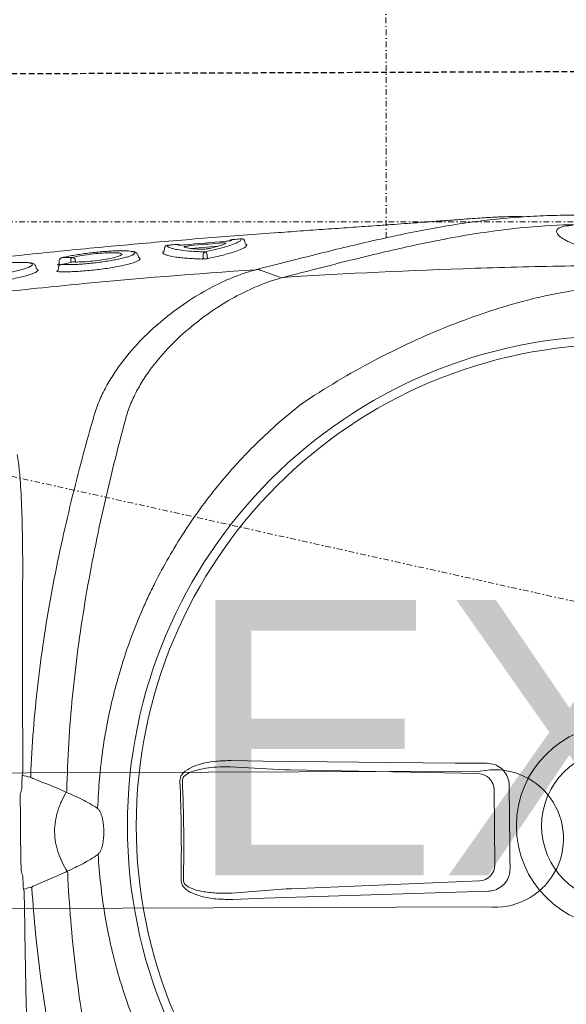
# Model space of a CAD drawing. Header units: millimetres. Extents: x 69858 to 162505, y 5570 to 25972.
# Tile 5 of 53: x 72056 to 72175, y 11507 to 11722. Entities that reach past the tile are written whole.
import ezdxf

# ---------------------------------------------------------------- set-up
doc = ezdxf.new("R2010")
doc.units = ezdxf.units.MM
doc.header["$LTSCALE"] = 2.5
doc.linetypes.add('11aa1PB-bd$0$11aa1PB-af$0$TRATTEGGIATA', pattern=[0.75, 0.5, -0.25])
doc.linetypes.add('DASHDOT2', pattern=[0.5, 0.25, -0.125, 0, -0.125])
for name, color, linetype, lineweight in [('A - TEXT', 7, 'Continuous', 13), ('CKD Equipments', 252, 'Continuous', 0), ('EQUIPMENT', 210, 'Continuous', 0), ('K Equipment', 30, 'Continuous', 9)]:
    doc.layers.add(name, color=color, linetype=linetype, lineweight=lineweight)
doc.layers.add('Arch', color=7, linetype='Continuous')
doc.layers.add('FAINTEQUIP', color=253, linetype='Continuous')
doc.styles.add('style1', font='arial.ttf', dxfattribs={"height": 150})

# ---------------------------------------------------------------- blocks, each defined once
blk = doc.blocks.new('G$C62143A14')
at = {"color": 8, "linetype": 'Continuous', "lineweight": 0}
for p, q in [((294.69, 352.82), (294.55, 352.56)), ((294.69, 352.82), (295.04, 352.87)), ((295.02, 347.96), (294.44, 348.02)), ((295.57, 347.57), (295.56, 347.78)), ((295.62, 347.42), (295.63, 347.34)), ((296.51, 347.79), (295.72, 347.85)), ((297.11, 347.26), (297.12, 347.17)), ((297.14, 330.54), (297.51, 330.6)), ((299.19, 324.84), (298.65, 324.89)), ((299.65, 313.02), (299.11, 319.03)), ((159.41, 298.28), (158.51, 310.14)), ((186.05, 310.43), (185.4, 298.56)), ((300.25, 307.25), (300.6, 307.28)), ((299.93, 306.87), (299.54, 307.1)), ((161.16, 256.1), (159.47, 297.14)), ((185.36, 297.41), (184.56, 256.36)), ((181.11, 252.93), (164.68, 252.75))]:
    blk.add_line(p, q, dxfattribs=at)
at = {"color": 8, "linetype": 'Continuous', "lineweight": 0, "flags": 128}
for points in [[(297.14, 316.41), (297.53, 316.42), (297.75, 316.42)], [(297.76, 315.55), (297.54, 315.55), (297.25, 315.55)], [(158.93, 254.16), (158.73, 261.15), (158.52, 268.13), (158.3, 275.11), (158.08, 282.09), (157.85, 289.07), (157.62, 296.03), (157.38, 303), (157.14, 309.95)], [(187.42, 310.28), (187.32, 303.32), (187.24, 296.35), (187.15, 289.38), (187.08, 282.4), (187.01, 275.42), (186.94, 268.44), (186.88, 261.45), (186.82, 254.46)], [(294.35, 303.89), (293.65, 301.9), (292.93, 299.88)], [(294.36, 303.9), (294.36, 303.9), (294.36, 303.9)], [(182.02, 249.63), (179.75, 249.61), (177.48, 249.59), (175.2, 249.56), (172.93, 249.54), (170.66, 249.51), (168.39, 249.49), (166.11, 249.46), (163.84, 249.43)]]:
    blk.add_lwpolyline(points, dxfattribs=at)
at = {"color": 8, "linetype": 'Continuous', "lineweight": 0}
for radius in [106.93, 105, 22.05, 16.56]:
    blk.add_circle((173.18, 226), radius, dxfattribs=at)
for centre, radius, start, end in [((155.01, 366.47), 11.7, 289.4003, 291.6643), ((188.33, 366.83), 11.7, 249.5682, 251.8322), ((165.6, 356.38), 6.29, 203.4577, 206.904), ((177.96, 356.51), 6.29, 334.3284, 337.7748), ((294.94, 347.26), 0.7, 12.661, 83.5815), ((157.41, 358.16), 13.42, 294.4256, 295.9261), ((157.61, 342.91), 6.49, 29.2266, 32.2639), ((186.11, 358.47), 13.42, 245.3063, 246.8069), ((296.43, 347.09), 0.7, 13.9483, 83.5267), ((296.58, 344.61), 0.647, 25.9821, 94.7257), ((296.48, 344.98), 0.693, 275.2747, 353.0745), ((298.68, 325.23), 0.348, 185.1947, 265.5072), ((299.12, 324.15), 0.697, 5.1574, 85.494), ((168.31, 679.42), 358.79, 268.8832, 272.3492), ((168.31, 679.3), 358.14, 268.8832, 272.3493), ((299.33, 321.9), 0.695, 318.7848, 5.7695), ((297.12, 316.75), 0.335, 206.4693, 272.844), ((297.78, 315.75), 0.67, 26.2861, 92.8593), ((297.71, 316.25), 0.701, 273.6779, 342.8405), ((297.27, 315.2), 0.351, 93.7086, 162.6713), ((300.37, 310.04), 0.693, 4.1684, 50.6673), ((300.28, 306.9), 0.349, 95.7954, 184.7427), ((300.53, 307.98), 0.698, 275.8053, 4.7892), ((164.68, 256.28), 3.53, 182.7979, 269.9804), ((181.03, 256.45), 3.53, 271.252, 358.4345)]:
    blk.add_arc(centre, radius, start, end, dxfattribs=at)
for centre, major_axis, ratio, start_param, end_param in [((171.84, 350.64), (37.1, 0.4), 0.145844, 1.830411, 1.913269), ((171.84, 350.64), (37.1, 0.4), 0.145844, 1.228323, 1.311182), ((185.66, 296.81), (-0.02, -3.5), 0.086139, 4.190109, 4.539174), ((159.19, 296.52), (0.09, -3.5), 0.086139, 1.744011, 2.093077)]:
    blk.add_ellipse(centre, major_axis=major_axis, ratio=ratio, start_param=start_param, end_param=end_param, dxfattribs=at)
for points, knots in [([(306.03, 246.53), (306.05, 246.74), (306.1, 247.44), (306.09, 249.1), (306.02, 251.41), (305.91, 253.61), (305.79, 255.51), (305.64, 257.64), (305.45, 260.19), (305.22, 263.27), (304.97, 266.57), (304.74, 269.7), (304.53, 272.52), (304.32, 275.47), (304.06, 279.2), (303.74, 283.72), (303.37, 289.07), (302.98, 294.49), (302.53, 300.72), (302.02, 307.68), (301.42, 315.36), (300.79, 323.06), (300.12, 330.75), (299.43, 338.41), (298.7, 346.04), (297.93, 353.61), (297.11, 361.08), (296.25, 368.42), (295.34, 375.55), (294.6, 380.92), (294.16, 383.8), (294.06, 384.46)], [0, 0, 0, 0, 0.00345, 0.046619, 0.089766, 0.112425, 0.13508, 0.158154, 0.181221, 0.209069, 0.237397, 0.25624, 0.275086, 0.294404, 0.313726, 0.346115, 0.37852, 0.411676, 0.44484, 0.491581, 0.538367, 0.585123, 0.633242, 0.681401, 0.729516, 0.779903, 0.830337, 0.880732, 0.93264, 0.98459, 1, 1, 1, 1]), ([(286.94, 383.13), (287.76, 376.65), (288.53, 370.15), (289.98, 357.15), (290.66, 350.64), (292.54, 331.08), (293.61, 318), (294.49, 304.89)], [0, 0, 0, 0, 0.25, 0.25, 0.5, 0.5, 1, 1, 1, 1]), ([(294.16, 352.6), (294.11, 352.65), (293.98, 352.78), (293.73, 353.31), (293.42, 354.15), (293.09, 355.26), (292.77, 356.58), (292.44, 358.09), (292.14, 359.73), (291.87, 361.47), (291.63, 363.23), (291.44, 364.97), (291.29, 366.64), (291.2, 368.2), (291.16, 369.59), (291.18, 370.78), (291.24, 371.74), (291.35, 372.47), (291.46, 372.73), (291.52, 372.86)], [0, 0, 0, 0, 0.033748, 0.0943765, 0.1550059, 0.2164046, 0.2778011, 0.3394988, 0.401186, 0.4625018, 0.5238027, 0.5842501, 0.6446877, 0.7043114, 0.7639324, 0.8229043, 0.8818778, 0.9409376, 1, 1, 1, 1]), ([(292.91, 371.44), (292.88, 371.3), (292.81, 370.96), (292.76, 370.16), (292.74, 369.11), (292.77, 367.89), (292.85, 366.53), (292.97, 365.07), (293.13, 363.56), (293.33, 362.02), (293.56, 360.51), (293.82, 359.04), (294.1, 357.68), (294.39, 356.46), (294.69, 355.42), (294.95, 354.63), (295.11, 354.31), (295.18, 354.18)], [0, 0, 0, 0, 0.051259, 0.120283, 0.188472, 0.25666, 0.324296, 0.39193, 0.459615, 0.527293, 0.595995, 0.664696, 0.734631, 0.804571, 0.875351, 0.946131, 1, 1, 1, 1]), ([(295.97, 354.29), (295.98, 354.35), (296.04, 354.57), (296.08, 355.21), (296.1, 356.17), (296.07, 357.34), (296, 358.65), (295.88, 360.07), (295.73, 361.57), (295.54, 363.11), (295.32, 364.64), (295.08, 366.13), (294.82, 367.54), (294.55, 368.81), (294.27, 369.93), (294, 370.83), (293.81, 371.37), (293.71, 371.53), (293.7, 371.55)], [0, 0, 0, 0, 0.024652, 0.093115, 0.161575, 0.22959, 0.297606, 0.365358, 0.433111, 0.501455, 0.569803, 0.639058, 0.708314, 0.778292, 0.84826, 0.918899, 0.989527, 1, 1, 1, 1]), ([(254.16, 356.97), (253.59, 356.87), (253.02, 356.78), (251.88, 356.63), (251.31, 356.57), (249.59, 356.4), (248.44, 356.3), (245, 356.08), (242.7, 355.98), (238.08, 355.85), (235.77, 355.81), (231.14, 355.77), (228.82, 355.77), (226.5, 355.78)], [0, 0, 0, 0, 0.0625, 0.0625, 0.125, 0.125, 0.25, 0.25, 0.5, 0.5, 0.75, 0.75, 1, 1, 1, 1]), ([(158.9, 355.44), (151.92, 355.34), (144.94, 355.22), (131.01, 354.94), (124.06, 354.78), (117.12, 354.6)], [0, 0, 0, 0, 0.5, 0.5, 1, 1, 1, 1]), ([(180.14, 356.29), (178.75, 356.29), (177.36, 356.29), (174.57, 356.28), (171.78, 356.26), (168.99, 356.22), (166.21, 356.17), (164.81, 356.14), (163.42, 356.11)], [0, 0, 0, 0, 0.25, 0.25, 0.5, 0.75, 0.75, 1, 1, 1, 1]), ([(226.5, 355.78), (219.55, 355.81), (212.59, 355.82), (198.65, 355.8), (191.67, 355.77), (184.68, 355.72)], [0, 0, 0, 0, 0.5, 0.5, 1, 1, 1, 1]), ([(82.05, 338.49), (88.31, 340.43), (94.62, 342.26), (104.17, 344.77), (107.37, 345.57), (113.78, 347.08), (117, 347.79), (126.68, 349.77), (133.19, 350.9), (143.02, 352.25), (146.31, 352.64), (152.9, 353.29), (156.2, 353.56), (159.5, 353.76)], [0, 0, 0, 0, 0.25, 0.25, 0.375, 0.375, 0.5, 0.5, 0.75, 0.75, 0.875, 0.875, 1, 1, 1, 1]), ([(159.99, 353.53), (160.13, 353.19), (160.28, 352.84), (160.43, 352.5), (160.72, 351.82), (161.01, 351.14), (161.3, 350.47), (161.59, 349.79), (161.88, 349.11), (162.18, 348.43), (162.47, 347.76), (162.76, 347.08), (163.05, 346.4)], [0.0002616, 0.0002616, 0.0002616, 0.0002616, 0.00188464, 0.00188464, 0.00188464, 0.00508207, 0.00508207, 0.00508207, 0.00827951, 0.00827951, 0.00827951, 0.01147698, 0.01147698, 0.01147698, 0.01147698]), ([(180.5, 346.27), (181.01, 347.27), (181.28, 347.96), (181.56, 348.64), (181.83, 349.32), (182.11, 350.01), (182.38, 350.69), (182.66, 351.38), (182.94, 352.06), (183.21, 352.74), (183.35, 353.09), (183.49, 353.44), (183.64, 353.79)], [0, 0, 0, 0, 0.00319655, 0.00319655, 0.00319655, 0.00639307, 0.00639307, 0.00639307, 0.00958958, 0.00958958, 0.00958958, 0.01121538, 0.01121538, 0.01121538, 0.01121538]), ([(184.11, 354.02), (187.42, 353.89), (190.73, 353.7), (197.33, 353.19), (200.62, 352.87), (210.48, 351.74), (217.01, 350.75), (226.74, 348.97), (229.97, 348.33), (236.41, 346.95), (239.63, 346.22), (249.23, 343.92), (255.57, 342.23), (261.88, 340.42)], [0, 0, 0, 0, 0.125, 0.125, 0.25, 0.25, 0.5, 0.5, 0.625, 0.625, 0.75, 0.75, 1, 1, 1, 1]), ([(294.55, 352.56), (294.53, 352.53), (294.46, 352.38), (294.33, 352.4), (294.2, 352.56), (294.16, 352.6)], [0, 0, 0, 0, 0.164294, 0.743142, 1, 1, 1, 1]), ([(295.04, 352.87), (295.18, 352.9), (295.45, 352.96), (295.69, 353.24), (295.84, 353.54), (295.93, 353.79), (295.96, 354.01), (295.98, 354.35)], [0, 0, 0, 0, 0.189682, 0.383118, 0.601033, 0.910563, 1, 1, 1, 1]), ([(295.18, 354.18), (295.2, 354.13), (295.31, 353.88), (295.51, 353.64), (295.73, 353.61), (295.89, 353.86), (295.95, 354.17), (295.97, 354.29)], [0, 0, 0, 0, 0.05833, 0.302284, 0.613601, 0.849253, 1, 1, 1, 1]), ([(180.5, 346.27), (179.86, 346.65), (179.19, 347.01), (178.15, 347.48), (177.8, 347.62), (177.09, 347.9), (176.73, 348.02), (174.91, 348.58), (173.41, 348.82), (171.09, 348.8), (170.32, 348.73), (169.18, 348.53), (168.8, 348.44), (168.06, 348.25), (167.7, 348.14), (165.9, 347.54), (164.56, 346.88), (163.28, 346.09)], [0, 0, 0, 0, 0.125, 0.125, 0.1875, 0.1875, 0.25, 0.25, 0.5, 0.5, 0.625, 0.625, 0.6875, 0.6875, 0.75, 0.75, 1, 1, 1, 1]), ([(296.72, 330.21), (296.64, 330.29), (296.48, 330.46), (296.21, 331.05), (295.92, 331.89), (295.62, 332.98), (295.33, 334.28), (295.04, 335.76), (294.78, 337.37), (294.55, 339.07), (294.35, 340.79), (294.2, 342.5), (294.09, 344.13), (294.03, 345.63), (294.02, 346.99), (294.05, 347.73), (294.07, 348.1)], [0, 0, 0, 0, 0.071618, 0.142753, 0.213878, 0.286427, 0.35898, 0.431664, 0.504338, 0.576108, 0.647879, 0.719404, 0.790924, 0.860781, 0.930635, 1, 1, 1, 1]), ([(294.07, 348.1), (294.07, 348.14), (294.08, 348.25), (294.11, 348.34), (294.16, 348.32), (294.21, 348.25), (294.23, 348.16), (294.23, 348.15)], [0, 0, 0, 0, 0.154961, 0.423114, 0.700286, 0.983621, 1, 1, 1, 1]), ([(294.44, 348.03), (294.42, 348.03), (294.36, 348.03), (294.29, 348.08), (294.24, 348.12), (294.22, 348.15), (294.22, 348.15), (294.22, 348.15)], [0, 0, 0, 0, 0.182746, 0.439819, 0.656767, 0.84565, 1, 1, 1, 1]), ([(295.56, 347.78), (295.56, 347.89), (295.56, 347.98), (295.58, 348.11), (295.59, 348.15), (295.61, 348.17), (295.62, 348.16), (295.64, 348.15), (295.65, 348.13), (295.67, 348.09), (295.68, 348.06), (295.7, 347.99), (295.71, 347.95), (295.72, 347.85)], [0, 0, 0, 0, 0.25, 0.25, 0.5, 0.5, 0.625, 0.625, 0.75, 0.75, 0.875, 0.875, 1, 1, 1, 1]), ([(162.9, 345.95), (156.01, 345.65), (149.15, 345.08), (138.9, 343.85), (135.48, 343.38), (128.69, 342.33), (125.3, 341.74), (115.17, 339.84), (108.47, 338.36), (98.51, 335.9), (95.2, 335.04), (88.61, 333.25), (85.33, 332.31), (82.06, 331.35)], [0, 0, 0, 0, 0.25, 0.25, 0.375, 0.375, 0.5, 0.5, 0.75, 0.75, 0.875, 0.875, 1, 1, 1, 1]), ([(163.28, 346.09), (163.79, 344.92), (164.33, 343.78), (165.22, 342.1), (165.53, 341.55), (166.18, 340.47), (166.53, 339.93), (166.9, 339.41)], [0, 0, 0, 0, 0.5, 0.5, 0.75, 0.75, 1, 1, 1, 1]), ([(177.03, 339.52), (177.39, 340.05), (177.72, 340.59), (178.35, 341.69), (178.65, 342.25), (179.5, 343.94), (180.02, 345.1), (180.5, 346.27)], [0, 0, 0, 0, 0.25, 0.25, 0.5, 0.5, 1, 1, 1, 1]), ([(262.02, 333.28), (258.73, 334.18), (255.43, 335.04), (248.8, 336.69), (245.48, 337.48), (235.46, 339.73), (228.74, 341.06), (218.57, 342.75), (215.17, 343.26), (208.35, 344.16), (204.93, 344.56), (194.65, 345.57), (187.78, 345.99), (180.88, 346.15)], [0, 0, 0, 0, 0.125, 0.125, 0.25, 0.25, 0.5, 0.5, 0.625, 0.625, 0.75, 0.75, 1, 1, 1, 1]), ([(295.63, 347.34), (295.62, 347.01), (295.59, 346.34), (295.6, 345.13), (295.65, 343.78), (295.75, 342.35), (295.88, 340.86), (296.05, 339.36), (296.26, 337.87), (296.48, 336.46), (296.73, 335.15), (296.99, 333.98), (297.26, 332.99), (297.49, 332.28), (297.62, 332.01), (297.67, 331.9)], [0, 0, 0, 0, 0.077175, 0.156582, 0.233739, 0.313124, 0.390191, 0.469435, 0.547696, 0.628206, 0.706882, 0.787758, 0.867927, 0.950446, 1, 1, 1, 1]), ([(296.18, 344.87), (296.1, 345.24), (296.02, 345.6), (295.94, 345.96), (295.84, 346.42), (295.73, 346.88), (295.63, 347.34)], [0, 0, 0, 0, 0.002000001, 0.002000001, 0.002000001, 0.004555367, 0.004555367, 0.004555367, 0.004555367]), ([(298.45, 331.95), (298.46, 331.99), (298.52, 332.19), (298.57, 332.76), (298.62, 333.69), (298.62, 334.81), (298.58, 336.08), (298.5, 337.45), (298.38, 338.92), (298.23, 340.41), (298.05, 341.92), (297.84, 343.39), (297.62, 344.77), (297.38, 346.07), (297.21, 346.8), (297.12, 347.17)], [0, 0, 0, 0, 0.020975, 0.103092, 0.183625, 0.266595, 0.345335, 0.426326, 0.505338, 0.586596, 0.666706, 0.749125, 0.829586, 0.912317, 1, 1, 1, 1]), ([(297.12, 347.17), (297.13, 346.81), (297.13, 346.45), (297.14, 346.09), (297.15, 345.69), (297.16, 345.29), (297.16, 344.9)], [0, 0, 0, 0, 0.002000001, 0.002000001, 0.002000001, 0.004185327, 0.004185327, 0.004185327, 0.004185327]), ([(296.09, 345.25), (296.17, 345.25), (296.31, 345.25), (296.46, 345.26), (296.53, 345.26)], [0, 0, 0, 0, 0.492258, 1, 1, 1, 1]), ([(297.58, 334.47), (297.49, 334.68), (297.28, 335.14), (296.94, 336.58), (296.61, 338.45), (296.35, 340.55), (296.19, 342.58), (296.15, 344.02), (296.17, 344.68), (296.18, 344.87)], [0, 0, 0, 0, 0.13658, 0.298557, 0.459137, 0.618553, 0.777567, 0.932744, 1, 1, 1, 1]), ([(296.54, 344.29), (296.47, 344.29), (296.39, 344.29), (296.32, 344.28), (296.25, 344.28), (296.18, 344.28), (296.16, 344.28)], [0.0009424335, 0.0009424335, 0.0009424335, 0.0009424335, 0.0012598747, 0.0012598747, 0.0012598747, 0.0015659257, 0.0015659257, 0.0015659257, 0.0015659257]), ([(297.16, 344.9), (297.28, 344.39), (297.51, 343.38), (297.82, 341.35), (298.05, 339.26), (298.19, 337.27), (298.2, 335.69), (298.16, 334.78), (298.09, 334.62), (298.08, 334.61)], [0, 0, 0, 0, 0.171047, 0.337716, 0.501919, 0.665785, 0.826587, 0.987812, 1, 1, 1, 1]), ([(166.9, 339.41), (166.97, 339.32), (167.04, 339.24), (167.21, 339.09), (167.3, 339.02), (167.59, 338.84), (167.79, 338.74), (168.21, 338.57), (168.43, 338.5), (168.86, 338.38), (169.08, 338.33), (169.74, 338.21), (170.18, 338.15), (171.08, 338.08), (171.53, 338.07), (172.43, 338.08), (172.88, 338.1), (173.77, 338.19), (174.21, 338.25), (174.86, 338.39), (175.08, 338.45), (175.51, 338.58), (175.72, 338.65), (176.14, 338.83), (176.35, 338.93), (176.63, 339.12), (176.72, 339.19), (176.89, 339.34), (176.96, 339.43), (177.03, 339.52)], [0, 0, 0, 0, 0.03125, 0.03125, 0.0625, 0.0625, 0.125, 0.125, 0.1875, 0.1875, 0.25, 0.25, 0.375, 0.375, 0.5, 0.5, 0.625, 0.625, 0.75, 0.75, 0.8125, 0.8125, 0.875, 0.875, 0.9375, 0.9375, 0.96875, 0.96875, 1, 1, 1, 1]), ([(176.96, 339.43), (179.33, 339.32), (181.45, 339.19), (184.64, 338.91), (185.7, 338.8), (187.83, 338.55), (188.88, 338.42), (194.15, 337.67), (198.29, 336.84), (206.46, 334.76), (210.49, 333.5), (216.42, 331.29), (218.39, 330.49), (221.31, 329.22), (222.28, 328.78), (224.21, 327.87), (225.17, 327.41), (229.93, 325.02), (233.59, 322.91), (240.66, 318.33), (244.06, 315.86), (248.96, 311.86), (250.56, 310.48), (252.91, 308.34), (253.69, 307.62), (255.22, 306.14), (255.98, 305.39), (259.71, 301.59), (262.53, 298.39), (265.16, 295.03)], [0, 0, 0, 0, 0.0625, 0.0625, 0.09375, 0.09375, 0.125, 0.125, 0.25, 0.25, 0.375, 0.375, 0.4375, 0.4375, 0.46875, 0.46875, 0.5, 0.5, 0.625, 0.625, 0.75, 0.75, 0.8125, 0.8125, 0.84375, 0.84375, 0.875, 0.875, 1, 1, 1, 1]), ([(261.89, 340.42), (262.18, 340.34), (262.47, 340.26), (263.05, 340.09), (263.34, 340), (264.19, 339.71), (264.75, 339.51), (266.4, 338.85), (267.46, 338.35), (269.53, 337.27), (270.53, 336.68), (272.48, 335.43), (273.41, 334.77), (276.1, 332.73), (277.76, 331.28), (280.86, 328.24), (282.3, 326.66), (283.99, 324.62), (284.32, 324.21), (284.96, 323.38), (285.28, 322.97), (286.2, 321.73), (286.79, 320.9), (288.47, 318.4), (289.48, 316.71), (291.29, 313.34), (292.1, 311.64), (293.13, 309.09), (293.45, 308.23), (294.02, 306.53), (294.28, 305.68), (294.5, 304.84)], [0, 0, 0, 0, 0.015625, 0.015625, 0.03125, 0.03125, 0.0625, 0.0625, 0.125, 0.125, 0.1875, 0.1875, 0.25, 0.25, 0.375, 0.375, 0.5, 0.5, 0.53125, 0.53125, 0.5625, 0.5625, 0.625, 0.625, 0.75, 0.75, 0.875, 0.875, 0.9375, 0.9375, 1, 1, 1, 1]), ([(79.75, 293.03), (82.31, 296.45), (85.04, 299.7), (90.82, 305.84), (93.86, 308.74), (100.26, 314.21), (103.61, 316.77), (108.01, 319.76), (108.9, 320.35), (110.69, 321.5), (111.6, 322.06), (114.34, 323.72), (116.19, 324.76), (121.81, 327.74), (125.65, 329.52), (133.49, 332.64), (137.5, 334), (142.63, 335.43), (143.66, 335.7), (145.73, 336.21), (146.78, 336.46), (149.91, 337.15), (152, 337.55), (158.29, 338.58), (162.49, 339.04), (166.97, 339.32)], [0, 0, 0, 0, 0.125, 0.125, 0.25, 0.25, 0.375, 0.375, 0.40625, 0.40625, 0.4375, 0.4375, 0.5, 0.5, 0.625, 0.625, 0.75, 0.75, 0.78125, 0.78125, 0.8125, 0.8125, 0.875, 0.875, 1, 1, 1, 1]), ([(292.69, 299.36), (292.26, 300.96), (291.71, 302.57), (290.72, 305), (290.36, 305.81), (289.6, 307.43), (289.2, 308.23), (287.91, 310.65), (286.95, 312.24), (284.85, 315.42), (283.7, 316.99), (281.18, 320.09), (279.83, 321.59), (276.94, 324.47), (275.4, 325.86), (272.9, 327.8), (272.03, 328.43), (270.67, 329.33), (270.21, 329.62), (269.28, 330.18), (268.8, 330.46), (267.36, 331.24), (266.37, 331.72), (264.32, 332.57), (263.27, 332.94), (262.17, 333.24)], [0, 0, 0, 0, 0.125, 0.125, 0.1875, 0.1875, 0.25, 0.25, 0.375, 0.375, 0.5, 0.5, 0.625, 0.625, 0.75, 0.75, 0.8125, 0.8125, 0.84375, 0.84375, 0.875, 0.875, 0.9375, 0.9375, 1, 1, 1, 1]), ([(298.08, 334.61), (298.03, 334.43), (297.92, 334.05), (297.73, 334.1), (297.6, 334.43), (297.58, 334.47)], [0, 0, 0, 0, 0.442836, 0.93482, 1, 1, 1, 1]), ([(297.51, 330.6), (297.64, 330.62), (297.9, 330.67), (298.14, 330.93), (298.31, 331.23), (298.4, 331.47), (298.43, 331.67), (298.44, 331.91)], [0, 0, 0, 0, 0.17949, 0.37827, 0.600214, 0.910843, 1, 1, 1, 1]), ([(297.67, 331.9), (297.7, 331.83), (297.81, 331.57), (297.99, 331.36), (298.2, 331.32), (298.35, 331.52), (298.42, 331.83), (298.45, 331.95)], [0, 0, 0, 0, 0.090668, 0.336678, 0.578374, 0.827655, 1, 1, 1, 1]), ([(297.02, 330.3), (296.99, 330.26), (296.91, 330.11), (296.8, 330.17), (296.72, 330.21)], [0, 0, 0, 0, 0.2883186, 1, 1, 1, 1]), ([(297.14, 330.54), (297.14, 330.52), (297.1, 330.38), (297.05, 330.33), (297.02, 330.3)], [0, 0, 0, 0, 0.259715, 1, 1, 1, 1]), ([(296.82, 316.6), (296.85, 317.77), (296.91, 318.83), (297.01, 320.26), (297.05, 320.72), (297.12, 321.35), (297.14, 321.56), (297.19, 321.95), (297.21, 322.14), (297.34, 323.04), (297.46, 323.63), (297.62, 324.2), (297.65, 324.31), (297.72, 324.5), (297.76, 324.59), (297.87, 324.83), (297.94, 324.95), (298.02, 325.04)], [0, 0, 0, 0, 0.25, 0.25, 0.375, 0.375, 0.4375, 0.4375, 0.5, 0.5, 0.75, 0.75, 0.8125, 0.8125, 0.875, 0.875, 1, 1, 1, 1]), ([(298.34, 325.2), (298.34, 325.19), (298.36, 325.18), (298.39, 325.12), (298.41, 325.05), (298.41, 325.05), (298.41, 325.05), (298.41, 325.05), (298.41, 325.05), (298.41, 325.03), (298.41, 325.02), (298.42, 325.01)], [0, 0, 0, 0, 0.360471, 0.996119, 1, 1, 1, 1, 1, 1, 1.104216, 1.104216, 1.104216, 1.104216]), ([(299.21, 323.4), (299.17, 323.3), (299.01, 322.93), (298.78, 321.67), (298.58, 319.9), (298.44, 317.97), (298.4, 316.69), (298.38, 316.05)], [0, 0, 0, 0, 0.101558, 0.36428, 0.634712, 0.816091, 1, 1, 1, 1]), ([(299.81, 324.21), (299.68, 324.19), (299.47, 324.14), (299.28, 323.61), (299.21, 323.4)], [0, 0, 0, 0, 0.608975, 1, 1, 1, 1]), ([(300.02, 321.97), (299.98, 322.44), (299.94, 322.9), (299.89, 323.37), (299.87, 323.65), (299.84, 323.93), (299.81, 324.21)], [0, 0, 0, 0, 0.002, 0.002, 0.002, 0.003216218, 0.003216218, 0.003216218, 0.003216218]), ([(157.14, 309.95), (157.13, 311.04), (157.12, 313.22), (157.56, 316.01), (158.26, 318.33), (159.01, 319.82), (159.93, 320.77), (160.64, 321.18), (161.14, 321.21), (161.33, 321.23)], [0, 0, 0, 0, 0.25332, 0.506196, 0.65059, 0.817687, 0.886369, 0.955719, 1, 1, 1, 1]), ([(161.31, 320.69), (161.18, 320.69), (160.86, 320.66), (160.54, 320.45), (160.2, 320.13), (159.65, 319.36), (159.16, 317.99), (158.7, 315.82), (158.44, 313.21), (158.49, 311.17), (158.51, 310.14)], [0, 0, 0, 0, 0.034894, 0.07906, 0.092988, 0.155615, 0.320186, 0.468315, 0.732642, 1, 1, 1, 1]), ([(182.99, 321.46), (183.22, 321.44), (183.67, 321.42), (184.43, 321.02), (185.38, 320.07), (186.27, 318.31), (186.94, 316.01), (187.36, 313.28), (187.4, 311.36), (187.42, 310.28)], [0, 0, 0, 0, 0.0522268, 0.1042313, 0.1923821, 0.3606157, 0.5543927, 0.7486822, 1, 1, 1, 1]), ([(186.05, 310.43), (186.05, 311.45), (186.05, 313.24), (185.78, 315.8), (185.34, 317.95), (184.73, 319.59), (184.06, 320.51), (183.55, 320.86), (183.22, 320.94), (183.06, 320.93), (183.01, 320.93)], [0, 0, 0, 0, 0.265211, 0.46586, 0.668447, 0.834858, 0.915193, 0.958561, 0.988769, 1, 1, 1, 1]), ([(298.95, 317.07), (298.97, 317.47), (299, 317.84), (299.05, 318.52), (299.09, 318.84), (299.2, 319.71), (299.29, 320.17), (299.39, 320.51)], [0, 0, 0, 0, 0.25, 0.25, 0.5, 0.5, 1, 1, 1, 1]), ([(299.39, 320.51), (299.41, 320.58), (299.44, 320.6), (299.48, 320.55), (299.5, 320.52), (299.53, 320.44), (299.55, 320.39), (299.58, 320.27), (299.59, 320.2), (299.63, 320.04), (299.64, 319.95), (299.67, 319.75), (299.69, 319.65), (299.71, 319.44), (299.72, 319.33), (299.73, 319.22)], [0, 0, 0, 0, 0.25, 0.25, 0.375, 0.375, 0.5, 0.5, 0.625, 0.625, 0.75, 0.75, 0.875, 0.875, 1, 1, 1, 1]), ([(299.9, 320.47), (299.88, 320.64), (299.87, 320.8), (299.86, 321.04), (299.86, 321.11), (299.85, 321.25), (299.85, 321.32), (299.85, 321.45), (299.85, 321.51), (299.86, 321.61), (299.86, 321.66), (299.88, 321.78), (299.89, 321.83), (299.91, 321.85)], [0, 0, 0, 0, 0.25, 0.25, 0.375, 0.375, 0.5, 0.5, 0.625, 0.625, 0.75, 0.75, 1, 1, 1, 1]), ([(296.94, 315.3), (296.92, 315.4), (296.9, 315.5), (296.87, 315.71), (296.86, 315.83), (296.84, 316.06), (296.83, 316.18), (296.82, 316.4), (296.82, 316.5), (296.82, 316.6)], [0, 0, 0, 0, 0.25, 0.25, 0.5, 0.5, 0.75, 0.75, 1, 1, 1, 1]), ([(298.38, 316.05), (298.57, 315.15), (298.96, 313.34), (299.55, 311.21), (300.06, 309.65), (300.35, 309.1), (300.47, 308.88)], [0, 0, 0, 0, 0.266556, 0.54057, 0.811878, 1, 1, 1, 1]), ([(299.12, 315.04), (299.11, 315.1), (299.1, 315.18), (299.07, 315.33), (299.05, 315.42), (299.02, 315.68), (298.99, 315.87), (298.97, 316.15), (298.96, 316.24), (298.95, 316.43), (298.95, 316.52), (298.94, 316.69), (298.94, 316.78), (298.94, 316.93), (298.94, 317.01), (298.95, 317.07)], [0, 0, 0, 0, 0.125, 0.125, 0.25, 0.25, 0.5, 0.5, 0.625, 0.625, 0.75, 0.75, 0.875, 0.875, 1, 1, 1, 1]), ([(299.54, 307.1), (299.53, 307.1), (299.38, 307.19), (299.02, 307.89), (298.46, 309.27), (297.9, 311.14), (297.39, 313.18), (297.09, 314.59), (296.94, 315.3)], [0, 0, 0, 0, 0.014248, 0.225084, 0.445739, 0.672661, 0.835112, 1, 1, 1, 1]), ([(300.19, 311.52), (300.11, 311.7), (300.02, 311.9), (299.85, 312.38), (299.76, 312.65), (299.49, 313.53), (299.31, 314.23), (299.12, 315.04)], [0, 0, 0, 0, 0.25, 0.25, 0.5, 0.5, 1, 1, 1, 1]), ([(300.3, 312.85), (300.31, 312.74), (300.32, 312.63), (300.33, 312.42), (300.33, 312.31), (300.34, 312.12), (300.34, 312.03), (300.34, 311.86), (300.33, 311.78), (300.32, 311.59), (300.3, 311.51), (300.26, 311.46), (300.25, 311.46), (300.22, 311.47), (300.21, 311.49), (300.19, 311.52)], [0, 0, 0, 0, 0.125, 0.125, 0.25, 0.25, 0.375, 0.375, 0.5, 0.5, 0.75, 0.75, 0.875, 0.875, 1, 1, 1, 1]), ([(300.92, 310.22), (300.9, 310.24), (300.88, 310.3), (300.84, 310.42), (300.83, 310.47), (300.81, 310.57), (300.8, 310.63), (300.76, 310.82), (300.74, 310.97), (300.7, 311.28), (300.68, 311.45), (300.67, 311.62)], [0, 0, 0, 0, 0.25, 0.25, 0.375, 0.375, 0.5, 0.5, 0.75, 0.75, 1, 1, 1, 1]), ([(301.23, 308.04), (301.19, 308.5), (301.15, 308.97), (301.11, 309.43), (301.1, 309.65), (301.08, 309.87), (301.06, 310.1)], [0, 0, 0, 0, 0.002, 0.002, 0.002, 0.002950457, 0.002950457, 0.002950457, 0.002950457]), ([(300.47, 308.88), (300.53, 308.75), (300.7, 308.38), (300.95, 308.11), (301.14, 308.06), (301.23, 308.04)], [0, 0, 0, 0, 0.205685, 0.600472, 1, 1, 1, 1]), ([(299.98, 307.08), (299.98, 307.07), (299.98, 307.05), (299.98, 307.04), (299.98, 307), (299.97, 306.9), (299.95, 306.88), (299.93, 306.87)], [-0.134772, -0.134772, -0.134772, -0.134772, 0, 0, 0, 0.374519, 1, 1, 1, 1]), ([(294.5, 304.84), (294.51, 304.77), (294.52, 304.69), (294.53, 304.52), (294.53, 304.43), (294.51, 304.27), (294.49, 304.19), (294.43, 304.04), (294.4, 303.97), (294.36, 303.9)], [0, 0, 0, 0, 0.25, 0.25, 0.5, 0.5, 0.75, 0.75, 1, 1, 1, 1]), ([(294.5, 304.84), (294.5, 304.84), (294.5, 304.85), (294.49, 304.86), (294.49, 304.87), (294.49, 304.88), (294.49, 304.89)], [0, 0, 0, 0, 0.000033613, 0.000033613, 0.000033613, 0.0000984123, 0.0000984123, 0.0000984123, 0.0000984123]), ([(294.49, 304.89), (295.09, 302.54), (296.29, 297.84), (297.97, 291.2), (299.52, 284.89), (300.69, 279.97), (301.27, 277.25), (301.44, 276.45)], [0, 0, 0, 0, 0.225239, 0.450475, 0.677754, 0.905051, 1, 1, 1, 1]), ([(292.81, 298.92), (293.68, 285.01), (294.34, 271.07), (295.02, 250.13), (295.19, 243.14), (295.43, 229.15), (295.5, 222.15), (295.54, 201.17), (295.36, 187.21), (294.56, 159.32), (293.96, 145.4), (293.13, 131.5)], [0, 0, 0, 0, 0.25, 0.25, 0.375, 0.375, 0.5, 0.5, 0.75, 0.75, 1, 1, 1, 1]), ([(301.12, 263.85), (300.65, 266.26), (299.77, 270.69), (298.2, 277.53), (296.56, 284.26), (294.77, 291.32), (293.46, 296.39), (292.81, 298.92)], [0, 0, 0, 0, 0.229395, 0.422012, 0.614832, 0.807537, 1, 1, 1, 1]), ([(265.16, 295.03), (266.9, 292.42), (268.56, 289.8), (271.72, 284.5), (273.22, 281.83), (276.08, 276.42), (277.43, 273.7), (279.98, 268.18), (281.17, 265.39), (283.41, 259.74), (284.44, 256.91), (285.85, 252.62), (286.3, 251.18), (287.14, 248.29), (287.54, 246.84), (288.29, 243.91), (288.64, 242.44), (289.27, 239.47), (289.55, 237.97), (290.02, 234.96), (290.22, 233.44), (290.43, 231.13), (290.49, 230.35), (290.55, 229.19), (290.56, 228.8), (290.59, 228.01), (290.6, 227.62), (290.62, 225.65), (290.56, 224.09), (290.35, 221.02), (290.18, 219.49), (289.77, 216.47), (289.52, 214.97), (288.95, 211.99), (288.63, 210.51), (287.95, 207.58), (287.58, 206.12), (286.8, 203.23), (286.38, 201.79), (285.07, 197.5), (284.11, 194.66), (280.98, 186.21), (278.56, 180.65), (274.42, 172.38), (272.96, 169.66), (269.9, 164.27), (268.3, 161.61), (266.62, 158.98)], [0, 0, 0, 0, 0.0625, 0.0625, 0.125, 0.125, 0.1875, 0.1875, 0.25, 0.25, 0.3125, 0.3125, 0.34375, 0.34375, 0.375, 0.375, 0.40625, 0.40625, 0.4375, 0.4375, 0.46875, 0.46875, 0.484375, 0.484375, 0.492188, 0.492188, 0.5, 0.5, 0.53125, 0.53125, 0.5625, 0.5625, 0.59375, 0.59375, 0.625, 0.625, 0.65625, 0.65625, 0.6875, 0.6875, 0.75, 0.75, 0.875, 0.875, 0.9375, 0.9375, 1, 1, 1, 1]), ([(301.44, 276.45), (301.75, 275.05), (302.55, 271.44), (303.6, 265.92), (304.62, 259.79), (305.4, 253.83), (305.96, 247.99), (306.24, 243.12), (306.35, 239.27), (306.37, 236.26), (306.35, 232.9), (306.3, 229.24), (306.24, 225.22), (306.18, 221.07), (306.13, 216.7), (306.09, 212.1), (306.06, 207.11), (306.04, 201.95), (306.04, 196.95), (306.05, 192.75), (306.06, 189.23), (306.06, 186.3), (306.05, 183.54), (306.03, 180.52), (305.98, 177.38), (305.88, 174.2), (305.73, 171.32), (305.46, 167.82), (304.99, 163.66), (304.2, 158.49), (303.16, 153), (302.17, 148.58), (301.46, 146.05), (301.24, 145.3)], [0, 0, 0, 0, 0.033599, 0.086704, 0.14001, 0.193319, 0.246393, 0.299468, 0.326258, 0.353125, 0.379834, 0.406408, 0.428618, 0.451478, 0.47167, 0.492329, 0.516002, 0.540379, 0.564065, 0.588402, 0.605742, 0.623087, 0.640895, 0.658706, 0.685242, 0.711788, 0.738802, 0.765824, 0.81871, 0.871587, 0.924587, 0.977588, 1, 1, 1, 1]), ([(304.34, 232.77), (304.34, 233.59), (304.32, 235.34), (304.17, 240.5), (303.67, 247.37), (302.53, 255.86), (301.72, 260.92), (301.15, 263.69), (301.12, 263.85)], [0, 0, 0, 0, 0.076639, 0.163762, 0.518013, 0.751525, 0.985081, 1, 1, 1, 1]), ([(163.84, 249.43), (163.3, 249.48), (162.2, 249.57), (160.74, 250.39), (159.63, 251.6), (159.05, 252.94), (158.97, 253.82), (158.93, 254.16)], [0, 0, 0, 0, 0.216319, 0.432689, 0.648031, 0.863773, 1, 1, 1, 1]), ([(186.82, 254.46), (186.77, 253.91), (186.65, 252.81), (185.8, 251.35), (184.55, 250.26), (183.21, 249.71), (182.35, 249.65), (182.02, 249.63)], [0, 0, 0, 0, 0.21899, 0.438068, 0.655087, 0.870478, 1, 1, 1, 1]), ([(304.01, 184.73), (303.97, 184.22), (303.86, 183.03), (303.62, 181.83), (303.29, 180.95), (302.86, 180.52), (302.33, 180.49), (301.69, 180.94), (300.97, 181.91), (300.2, 183.37), (299.41, 185.28), (298.69, 187.43), (298.06, 189.77), (297.52, 192.16), (297.04, 194.87), (296.62, 197.87), (296.32, 200.95), (296.12, 203.96), (296.02, 206.73), (295.99, 209.52), (296.03, 212.49), (296.17, 215.56), (296.38, 218.45), (296.7, 221.56), (297.14, 224.68), (297.72, 227.74), (298.34, 230.38), (298.99, 232.61), (299.71, 234.69), (300.48, 236.52), (301.26, 237.97), (301.97, 238.89), (302.61, 239.35), (303.16, 239.35), (303.62, 238.79), (303.98, 237.69), (304.12, 236.37), (304.2, 235.72)], [0, 0, 0, 0, 0.026608, 0.06138, 0.0962, 0.130925, 0.168927, 0.207024, 0.245099, 0.283069, 0.316694, 0.350298, 0.37294, 0.395622, 0.418192, 0.438002, 0.457786, 0.474878, 0.488481, 0.502082, 0.518368, 0.53466, 0.550889, 0.567128, 0.590899, 0.614713, 0.640745, 0.66688, 0.692979, 0.729781, 0.766704, 0.803672, 0.840537, 0.880482, 0.920552, 0.960572, 1, 1, 1, 1])]:
    blk.add_open_spline(points, degree=3, knots=knots, dxfattribs=at)
for points in [[(159.33, 355.6), (159.52, 355.05), (159.71, 354.5), (159.83, 353.87)], [(163.42, 356.11), (163.03, 356), (162.64, 355.89), (162.26, 355.77)], [(181.31, 355.97), (180.93, 356.08), (180.54, 356.19), (180.14, 356.29)], [(183.79, 354.13), (183.89, 354.76), (184.07, 355.32), (184.25, 355.87)], [(159.5, 353.76), (159.55, 353.75), (159.61, 353.75), (159.65, 353.78)], [(159.65, 353.78), (159.71, 353.81), (159.77, 353.84), (159.83, 353.87)], [(183.79, 354.13), (183.85, 354.1), (183.91, 354.07), (183.96, 354.04)], [(183.96, 354.04), (184.01, 354.01), (184.06, 354.01), (184.11, 354.02)], [(162.96, 345.94), (162.94, 345.94), (162.92, 345.95), (162.9, 345.95)], [(163.05, 346.4), (163.06, 346.39), (163.08, 346.39), (163.1, 346.38)], [(180.88, 346.15), (180.86, 346.14), (180.84, 346.13), (180.83, 346.13)], [(261.88, 340.42), (261.88, 340.42), (261.88, 340.42), (261.89, 340.42)], [(262.17, 333.24), (262.12, 333.25), (262.07, 333.27), (262.02, 333.28)], [(298.02, 325.04), (298.12, 325.16), (298.22, 325.21), (298.34, 325.2)], [(300.67, 311.62), (300.42, 314.57), (300.17, 317.52), (299.9, 320.47)], [(299.91, 321.85), (299.94, 321.91), (299.98, 321.95), (300.02, 321.97)], [(299.73, 319.22), (299.93, 317.1), (300.12, 314.97), (300.3, 312.85)], [(301.06, 310.1), (301.01, 310.12), (300.97, 310.16), (300.92, 310.22)], [(294.35, 303.89), (294.36, 303.89), (294.36, 303.89), (294.36, 303.9)], [(292.69, 299.36), (292.71, 299.54), (292.8, 299.72), (292.93, 299.88)], [(292.81, 298.92), (292.77, 299.07), (292.73, 299.22), (292.69, 299.36)]]:
    blk.add_open_spline(points, degree=3, dxfattribs=at)
at = {"layer": 'CKD Equipments', "color": 8}
blk.add_arc((170.42, 252.78), 15, 173.8395, 12.3466, dxfattribs=at)
blk.add_arc((170.42, 252.78), 15, 173.8395, 12.3466, dxfattribs=at)
blk.add_arc((170.42, 252.78), 15, 173.8395, 12.3466, dxfattribs=at)
blk.add_arc((170.42, 252.78), 15, 173.8395, 12.3466, dxfattribs=at)
blk.add_arc((170.42, 252.78), 15, 173.8395, 12.3466, dxfattribs=at)
blk.add_arc((170.42, 252.78), 15, 173.8395, 12.3466, dxfattribs=at)
at = {"layer": 'EQUIPMENT', "color": 8}
for points in [[(155.51, 254.39), (154.92, 413.78)], [(155.51, 254.39), (154.92, 413.78)], [(155.51, 254.39), (154.92, 413.78)], [(155.51, 254.39), (154.92, 413.78)], [(155.51, 254.39), (154.92, 413.78)], [(155.51, 254.39), (154.92, 413.78)], [(155.51, 254.39), (154.92, 413.78)], [(155.51, 254.39), (154.92, 413.78)], [(184.49, 414.24), (185.08, 255.99)], [(184.49, 414.24), (185.08, 255.99)], [(184.49, 414.24), (185.08, 255.99)], [(184.49, 414.24), (185.08, 255.99)], [(184.49, 414.24), (185.08, 255.99)], [(184.49, 414.24), (185.08, 255.99)], [(184.49, 414.24), (185.08, 255.99)], [(184.49, 414.24), (185.08, 255.99)]]:
    blk.add_lwpolyline(points, dxfattribs=at)
blk.add_arc((170.42, 252.78), 15, 173.8395, 12.3466, dxfattribs=at)
blk.add_arc((170.42, 252.78), 15, 173.8395, 12.3466, dxfattribs=at)
at = {"layer": 'FAINTEQUIP', "color": 8, "linetype": '11aa1PB-bd$0$11aa1PB-af$0$TRATTEGGIATA'}
blk.add_lwpolyline([(337, 429.45), (338.5, 25.45), (1.5, 24.2), (0, 428.19), (337, 429.45)], dxfattribs=at)
blk = doc.blocks.new('ARCH')
at = {"layer": 'K Equipment', "color": 8, "linetype": 'DASHDOT2', "lineweight": 5, "ltscale": 2}
blk.add_line((117070.83, 8510.58), (115720.83, 8810.58), dxfattribs=at)
blk.add_lwpolyline([(116052.47, 8807.08), (116051.03, 9951.27)], dxfattribs=at)
blk.add_lwpolyline([(117070.83, 8810.58), (115720.83, 8810.58), (115720.83, 8510.58), (117070.83, 8510.58)], close=True, dxfattribs=at)
at = {"layer": 'CKD Equipments', "color": 8, "ltscale": 0.25, "rotation": 90}
blk.add_blockref('G$C62143A14', (116328.92, 8505.63), dxfattribs=at)
at = {"layer": 'A - TEXT', "color": 8, "insert": (116162.03, 8728.04, 0.21), "char_height": 60, "attachment_point": 2, "style": 'style1'}
blk.add_mtext_dynamic_manual_height_columns('\\A1;\\pxqc;EXT -01', width=341.9541, gutter_width=1.8, heights=[0], dxfattribs=at)

msp = doc.modelspace()

# ---------------------------------------------------------------- block references
at = {"layer": 'Arch'}
msp.add_blockref('ARCH', (-43916.74, 2867.04), dxfattribs=at)

doc.saveas('drawing.dxf')
